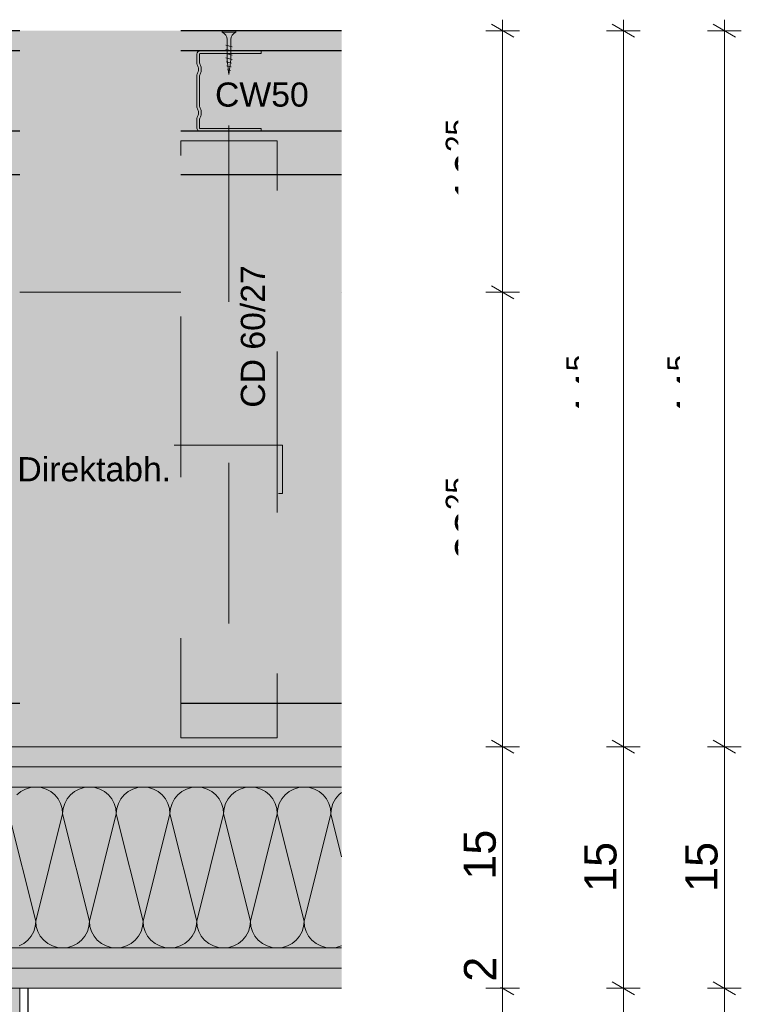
# Model space of a CAD drawing. Header units: metres. Extents: x -1.1 to 13.1, y -2.2 to 1.8.
# Tile 16 of 59: x 0.406 to 0.854, y 1.021 to 1.632. Entities that reach past the tile are written whole.
import ezdxf

# ---------------------------------------------------------------- set-up
doc = ezdxf.new("R2010")
doc.units = ezdxf.units.M
doc.header["$MEASUREMENT"] = 0
for name, pattern in [('Strichlinie eng', [0.023, 0.015, -0.008]), ('Untersicht', [0.02, 0.015, -0.005]), ('Wipeout_Contour', [1, 0, -1])]:
    doc.linetypes.add(name, pattern=pattern)
for name, color, linetype in [('152 - Bemaßung_ Beschriftung.Ausbau', 7, 'Continuous'), ('608 - Struktur.Träger', 7, 'Continuous'), ('650 - Abdeckung.Fußboden Aufbau', 7, 'Continuous'), ('653 - Abdeckung.TB Verkofferung', 7, 'Continuous'), ('Neubau_606 - Struktur.Wand Innen Ausbau', 7, 'Continuous'), ('Neubau_653 - Abdeckung.TB Verkofferung', 7, 'Continuous'), ('Neubau_660 - Unterkonstruktion.Trockenbau', 7, 'Continuous')]:
    doc.layers.add(name, color=color, linetype=linetype)
doc.styles.add('ERSTELLTER_STIL_1', font='txt')
doc.dimstyles.new('ERSTELLTER_STIL__1', dxfattribs={"dimtxt": 0.02, "dimasz": 0.01064, "dimexe": 0.18, "dimexo": 0.0625, "dimgap": 0, "dimtad": 1, "dimzin": 0, "dimdsep": 46, "dimtxsty": 'ERSTELLTER_STIL_1', "dimblk": 'ARROWHEAD_2', "dimblk1": 'ARROWHEAD_2', "dimblk2": 'ARROWHEAD_2', "dimcen": 0.09, "dimse1": 1, "dimse2": 1, "dimclrd": 7, "dimclre": 7, "dimclrt": 7, "dimazin": 0, "dimtfac": 1, "dimtdec": 4, "dimtmove": 0, "dimatfit": 3, "dimfxl": 1, "dimtolj": 1, "dimtzin": 0, "dimarcsym": 0})
pattern_1 = [(45, (0, 0), (-0.003535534, 0.003535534), [0, -0.005])]

# ---------------------------------------------------------------- blocks, each defined once
blk = doc.blocks.new('*X2')
at = {"layer": 'Neubau_606 - Struktur.Wand Innen Ausbau', "color": 7, "linetype": 'Continuous', "lineweight": 5}
for p, q in [((0.40683, 1.1527), (0.4043, 1.15063)), ((0.40971, 1.15424), (0.40683, 1.1527)), ((0.41283, 1.15519), (0.40971, 1.15424)), ((0.41608, 1.15551), (0.41283, 1.15519)), ((0.41934, 1.15519), (0.41608, 1.15551)), ((0.42246, 1.15424), (0.41934, 1.15519)), ((0.42534, 1.1527), (0.42246, 1.15424)), ((0.42787, 1.15063), (0.42534, 1.1527)), ((0.42994, 1.1481), (0.42787, 1.15063)), ((0.43763, 1.15063), (0.43556, 1.1481)), ((0.44016, 1.1527), (0.43763, 1.15063)), ((0.44304, 1.15424), (0.44016, 1.1527)), ((0.44617, 1.15519), (0.44304, 1.15424)), ((0.44942, 1.15551), (0.44617, 1.15519)), ((0.45267, 1.15519), (0.44942, 1.15551)), ((0.4558, 1.15424), (0.45267, 1.15519)), ((0.45868, 1.1527), (0.4558, 1.15424)), ((0.4612, 1.15063), (0.45868, 1.1527)), ((0.46328, 1.1481), (0.4612, 1.15063)), ((0.47097, 1.15063), (0.46889, 1.1481)), ((0.47349, 1.1527), (0.47097, 1.15063)), ((0.47637, 1.15424), (0.47349, 1.1527)), ((0.4795, 1.15519), (0.47637, 1.15424)), ((0.48275, 1.15551), (0.4795, 1.15519)), ((0.486, 1.15519), (0.48275, 1.15551)), ((0.48913, 1.15424), (0.486, 1.15519)), ((0.49201, 1.1527), (0.48913, 1.15424)), ((0.49454, 1.15063), (0.49201, 1.1527)), ((0.49661, 1.1481), (0.49454, 1.15063)), ((0.5043, 1.15063), (0.50223, 1.1481)), ((0.50683, 1.1527), (0.5043, 1.15063)), ((0.50971, 1.15424), (0.50683, 1.1527)), ((0.51283, 1.15519), (0.50971, 1.15424)), ((0.51608, 1.15551), (0.51283, 1.15519)), ((0.51934, 1.15519), (0.51609, 1.15551)), ((0.52246, 1.15424), (0.51934, 1.15519)), ((0.52534, 1.1527), (0.52246, 1.15424)), ((0.52787, 1.15063), (0.52534, 1.1527)), ((0.52994, 1.1481), (0.52787, 1.15063)), ((0.53763, 1.15063), (0.53556, 1.1481)), ((0.54016, 1.1527), (0.53763, 1.15063)), ((0.54304, 1.15424), (0.54016, 1.1527)), ((0.54617, 1.15519), (0.54304, 1.15424)), ((0.54942, 1.15551), (0.54617, 1.15519)), ((0.55267, 1.15519), (0.54942, 1.15551)), ((0.5558, 1.15424), (0.55267, 1.15519)), ((0.55868, 1.1527), (0.5558, 1.15424)), ((0.5612, 1.15063), (0.55868, 1.1527)), ((0.56328, 1.1481), (0.5612, 1.15063)), ((0.57097, 1.15063), (0.56889, 1.1481)), ((0.57349, 1.1527), (0.57097, 1.15063)), ((0.57637, 1.15424), (0.57349, 1.1527)), ((0.5795, 1.15519), (0.57637, 1.15424)), ((0.58275, 1.15551), (0.5795, 1.15519)), ((0.586, 1.15519), (0.58275, 1.15551)), ((0.58913, 1.15424), (0.586, 1.15519)), ((0.59201, 1.1527), (0.58913, 1.15424)), ((0.59454, 1.15063), (0.59201, 1.1527)), ((0.59661, 1.1481), (0.59454, 1.15063)), ((0.6043, 1.15063), (0.60223, 1.1481)), ((0.60607, 1.15208), (0.6043, 1.15063)), ((0.43148, 1.14522), (0.42994, 1.1481)), ((0.43243, 1.14209), (0.43148, 1.14522)), ((0.43402, 1.14522), (0.43307, 1.14209)), ((0.43556, 1.1481), (0.43402, 1.14522)), ((0.46482, 1.14522), (0.46328, 1.1481)), ((0.46576, 1.14209), (0.46482, 1.14522)), ((0.46735, 1.14522), (0.4664, 1.14209)), ((0.46889, 1.1481), (0.46735, 1.14522)), ((0.49815, 1.14522), (0.49661, 1.1481)), ((0.4991, 1.14209), (0.49815, 1.14522)), ((0.50069, 1.14522), (0.49974, 1.14209)), ((0.50223, 1.1481), (0.50069, 1.14522)), ((0.53148, 1.14522), (0.52994, 1.1481)), ((0.53243, 1.14209), (0.53148, 1.14522)), ((0.53402, 1.14522), (0.53307, 1.14209)), ((0.53556, 1.1481), (0.53402, 1.14522)), ((0.56482, 1.14522), (0.56328, 1.1481)), ((0.56576, 1.14209), (0.56482, 1.14522)), ((0.56735, 1.14522), (0.5664, 1.14209)), ((0.56889, 1.1481), (0.56735, 1.14522)), ((0.59815, 1.14522), (0.59661, 1.1481)), ((0.5991, 1.14209), (0.59815, 1.14522)), ((0.60069, 1.14522), (0.59974, 1.14209)), ((0.60223, 1.1481), (0.60069, 1.14522)), ((0.41608, 1.07218), (0.39942, 1.13884)), ((0.41608, 1.07218), (0.43275, 1.13884)), ((0.43275, 1.13884), (0.43243, 1.14209)), ((0.43307, 1.14209), (0.43275, 1.13884)), ((0.44942, 1.07218), (0.43275, 1.13884)), ((0.44942, 1.07218), (0.46608, 1.13884)), ((0.46608, 1.13884), (0.46576, 1.14209)), ((0.4664, 1.14209), (0.46608, 1.13884)), ((0.48275, 1.07218), (0.46608, 1.13884)), ((0.48275, 1.07218), (0.49942, 1.13884)), ((0.49942, 1.13884), (0.4991, 1.14209)), ((0.49974, 1.14209), (0.49942, 1.13884)), ((0.51608, 1.07218), (0.49942, 1.13884)), ((0.51608, 1.07218), (0.53275, 1.13884)), ((0.53275, 1.13884), (0.53243, 1.14209)), ((0.53307, 1.14209), (0.53275, 1.13884)), ((0.54942, 1.07218), (0.53275, 1.13884)), ((0.54942, 1.07218), (0.56608, 1.13884)), ((0.56608, 1.13884), (0.56576, 1.14209)), ((0.5664, 1.14209), (0.56608, 1.13884)), ((0.58275, 1.07218), (0.56608, 1.13884)), ((0.58275, 1.07218), (0.59942, 1.13884)), ((0.59942, 1.13884), (0.5991, 1.14209)), ((0.59974, 1.14209), (0.59942, 1.13884)), ((0.60607, 1.11222), (0.59942, 1.13884)), ((0.41576, 1.06893), (0.41608, 1.07218)), ((0.41608, 1.07218), (0.4164, 1.06893)), ((0.4491, 1.06893), (0.44942, 1.07218)), ((0.44942, 1.07218), (0.44974, 1.06893)), ((0.48243, 1.06893), (0.48275, 1.07218)), ((0.48275, 1.07218), (0.48307, 1.06893)), ((0.51576, 1.06893), (0.51608, 1.07218)), ((0.51608, 1.07218), (0.5164, 1.06893)), ((0.5491, 1.06893), (0.54942, 1.07218)), ((0.54942, 1.07218), (0.54974, 1.06893)), ((0.58243, 1.06893), (0.58275, 1.07218)), ((0.58275, 1.07218), (0.58307, 1.06893)), ((0.41328, 1.06292), (0.41482, 1.0658)), ((0.41482, 1.0658), (0.41576, 1.06893)), ((0.4164, 1.06893), (0.41735, 1.0658)), ((0.41735, 1.0658), (0.41889, 1.06292)), ((0.44661, 1.06292), (0.44815, 1.0658)), ((0.44815, 1.0658), (0.4491, 1.06893)), ((0.44974, 1.06893), (0.45069, 1.0658)), ((0.45069, 1.0658), (0.45223, 1.06292)), ((0.47994, 1.06292), (0.48148, 1.0658)), ((0.48148, 1.0658), (0.48243, 1.06893)), ((0.48307, 1.06893), (0.48402, 1.0658)), ((0.48402, 1.0658), (0.48556, 1.06292)), ((0.51328, 1.06292), (0.51482, 1.0658)), ((0.51482, 1.0658), (0.51576, 1.06893)), ((0.5164, 1.06893), (0.51735, 1.0658)), ((0.51735, 1.0658), (0.51889, 1.06292)), ((0.54661, 1.06292), (0.54815, 1.0658)), ((0.54815, 1.0658), (0.5491, 1.06893)), ((0.54974, 1.06893), (0.55069, 1.0658)), ((0.55069, 1.0658), (0.55223, 1.06292)), ((0.57994, 1.06292), (0.58148, 1.0658)), ((0.58148, 1.0658), (0.58243, 1.06893)), ((0.58307, 1.06893), (0.58402, 1.0658)), ((0.58402, 1.0658), (0.58556, 1.06292)), ((0.40868, 1.05832), (0.4112, 1.06039)), ((0.4112, 1.06039), (0.41328, 1.06292)), ((0.41889, 1.06292), (0.42097, 1.06039)), ((0.42097, 1.06039), (0.42349, 1.05832)), ((0.44201, 1.05832), (0.44454, 1.06039)), ((0.44454, 1.06039), (0.44661, 1.06292)), ((0.45223, 1.06292), (0.4543, 1.06039)), ((0.4543, 1.06039), (0.45683, 1.05832)), ((0.47534, 1.05832), (0.47787, 1.06039)), ((0.47787, 1.06039), (0.47994, 1.06292)), ((0.48556, 1.06292), (0.48763, 1.06039)), ((0.48763, 1.06039), (0.49016, 1.05832)), ((0.50868, 1.05832), (0.5112, 1.06039)), ((0.5112, 1.06039), (0.51328, 1.06292)), ((0.51889, 1.06292), (0.52097, 1.06039)), ((0.52097, 1.06039), (0.52349, 1.05832)), ((0.54201, 1.05832), (0.54454, 1.06039)), ((0.54454, 1.06039), (0.54661, 1.06292)), ((0.55223, 1.06292), (0.5543, 1.06039)), ((0.5543, 1.06039), (0.55683, 1.05832)), ((0.57534, 1.05832), (0.57787, 1.06039)), ((0.57787, 1.06039), (0.57994, 1.06292)), ((0.58556, 1.06292), (0.58763, 1.06039)), ((0.58763, 1.06039), (0.59016, 1.05832)), ((0.4058, 1.05678), (0.40868, 1.05832)), ((0.42349, 1.05832), (0.42637, 1.05678)), ((0.42637, 1.05678), (0.4295, 1.05583)), ((0.4295, 1.05583), (0.43275, 1.05551)), ((0.43275, 1.05551), (0.436, 1.05583)), ((0.436, 1.05583), (0.43913, 1.05678)), ((0.43913, 1.05678), (0.44201, 1.05832)), ((0.45683, 1.05832), (0.45971, 1.05678)), ((0.45971, 1.05678), (0.46283, 1.05583)), ((0.46283, 1.05583), (0.46608, 1.05551)), ((0.46608, 1.05551), (0.46934, 1.05583)), ((0.46934, 1.05583), (0.47246, 1.05678)), ((0.47246, 1.05678), (0.47534, 1.05832)), ((0.49016, 1.05832), (0.49304, 1.05678)), ((0.49304, 1.05678), (0.49617, 1.05583)), ((0.49617, 1.05583), (0.49942, 1.05551)), ((0.49942, 1.05551), (0.50267, 1.05583)), ((0.50267, 1.05583), (0.5058, 1.05678)), ((0.5058, 1.05678), (0.50868, 1.05832)), ((0.52349, 1.05832), (0.52637, 1.05678)), ((0.52637, 1.05678), (0.5295, 1.05583)), ((0.5295, 1.05583), (0.53275, 1.05551)), ((0.53275, 1.05551), (0.536, 1.05583)), ((0.536, 1.05583), (0.53913, 1.05678)), ((0.53913, 1.05678), (0.54201, 1.05832)), ((0.55683, 1.05832), (0.55971, 1.05678)), ((0.55971, 1.05678), (0.56283, 1.05583)), ((0.56283, 1.05583), (0.56608, 1.05551)), ((0.56608, 1.05551), (0.56934, 1.05583)), ((0.56934, 1.05583), (0.57246, 1.05678)), ((0.57246, 1.05678), (0.57534, 1.05832)), ((0.59016, 1.05832), (0.59304, 1.05678)), ((0.59304, 1.05678), (0.59617, 1.05583)), ((0.59617, 1.05583), (0.59942, 1.05551)), ((0.59942, 1.05551), (0.60267, 1.05583)), ((0.60267, 1.05583), (0.6058, 1.05678)), ((0.6058, 1.05678), (0.60607, 1.05693))]:
    blk.add_line(p, q, dxfattribs=at)
blk = doc.blocks.new('*D18')
at = {"layer": '152 - Bemaßung_ Beschriftung.Ausbau', "color": 7, "linetype": 'Continuous', "lineweight": 9}
for p, q in [((0.69907, 1.03455), (0.71307, 1.02647)), ((0.71657, 1.03051), (0.69557, 1.03051)), ((0.70607, 1.01051), (0.70607, 1.03051)), ((0.71657, 1.01051), (0.69557, 1.01051)), ((0.69907, 1.01455), (0.71307, 1.00647))]:
    blk.add_line(p, q, dxfattribs=at)
at = {"color": 254, "linetype": 'Wipeout_Contour', "lineweight": 0, "ltscale": 5.15195}
blk.add_wipeout([(0.66036, 0.98864), (0.66036, 1.01238), (0.63179, 1.01238), (0.63179, 0.98864)], dxfattribs=at).dxf.layer = '152 - Bemaßung_ Beschriftung.Ausbau'
blk = doc.blocks.new('ARROWHEAD_2')
at = {"color": 0, "linetype": 'Continuous', "lineweight": 0}
for p, q in [((-0.378, -0.655), (0.378, 0.655)), ((0, 0), (-1, 0))]:
    blk.add_line(p, q, dxfattribs=at)
blk = doc.blocks.new('*D19')
at = {"layer": '152 - Bemaßung_ Beschriftung.Ausbau', "color": 7, "linetype": 'Continuous', "lineweight": 9}
for p, q in [((0.69907, 1.18455), (0.71307, 1.17647)), ((0.71657, 1.18051), (0.69557, 1.18051)), ((0.70607, 1.03051), (0.70607, 1.18051)), ((0.69907, 1.03455), (0.71307, 1.02647)), ((0.71657, 1.03051), (0.69557, 1.03051))]:
    blk.add_line(p, q, dxfattribs=at)
at = {"color": 254, "linetype": 'Wipeout_Contour', "lineweight": 0, "ltscale": 5.594217}
blk.add_wipeout([(0.70567, 1.09432), (0.70567, 1.13188), (0.67847, 1.13188), (0.67847, 1.09432)], dxfattribs=at).dxf.layer = '152 - Bemaßung_ Beschriftung.Ausbau'
at = {"color": 254, "linetype": 'Wipeout_Contour', "lineweight": 0, "ltscale": 5.373112}
blk.add_wipeout([(0.70567, 1.03096), (0.70567, 1.05333), (0.67847, 1.05333), (0.67847, 1.03096)], dxfattribs=at).dxf.layer = '152 - Bemaßung_ Beschriftung.Ausbau'
at = {"layer": '152 - Bemaßung_ Beschriftung.Ausbau', "color": 7, "lineweight": 9, "char_height": 0.02, "attachment_point": 7, "rotation": 90, "style": 'ERSTELLTER_STIL_1'}
for s, insert in [('\\A1;{\\pql;\\fArial|b0|i0|c0|p38;15}', (0.70207, 1.09792)), ('\\A1;{\\pql;\\fArial|b0|i0|c0|p38;2}', (0.70207, 1.03456))]:
    blk.add_mtext(s, dxfattribs=dict(at, insert=insert))
blk = doc.blocks.new('*D20')
at = {"layer": '152 - Bemaßung_ Beschriftung.Ausbau', "color": 7, "linetype": 'Continuous', "lineweight": 9}
for p, q in [((0.71657, 1.46301), (0.69557, 1.46301)), ((0.69907, 1.46705), (0.71307, 1.45897)), ((0.70607, 1.18051), (0.70607, 1.46301)), ((0.69907, 1.18455), (0.71307, 1.17647)), ((0.71657, 1.18051), (0.69557, 1.18051))]:
    blk.add_line(p, q, dxfattribs=at)
at = {"layer": '152 - Bemaßung_ Beschriftung.Ausbau', "color": 7, "lineweight": 9, "insert": (0.7024, 1.29657), "char_height": 0.02, "attachment_point": 7, "rotation": 90, "style": 'ERSTELLTER_STIL_1'}
blk.add_mtext('\\A1;{\\pql;\\fArial|b0|i0|c0|p38;28\\fArial|b0|i0|c0|p38;\\A1{\\H.66x;\\S25^  ;}}', dxfattribs=at)
at = {"color": 254, "linetype": 'Wipeout_Contour', "lineweight": 0, "ltscale": 6.279546}
blk.add_wipeout([(0.70567, 1.29297), (0.70567, 1.35055), (0.67847, 1.35055), (0.67847, 1.29297)], dxfattribs=at).dxf.layer = '152 - Bemaßung_ Beschriftung.Ausbau'
blk = doc.blocks.new('*D21')
at = {"layer": '152 - Bemaßung_ Beschriftung.Ausbau', "color": 7, "linetype": 'Continuous', "lineweight": 9}
for p, q in [((0.71307, 1.62147), (0.69907, 1.62955)), ((0.70607, 1.62551), (0.70607, 1.63236)), ((0.71657, 1.62551), (0.69557, 1.62551)), ((0.70607, 1.46301), (0.70607, 1.62551)), ((0.71657, 1.46301), (0.69557, 1.46301)), ((0.69907, 1.46705), (0.71307, 1.45897))]:
    blk.add_line(p, q, dxfattribs=at)
at = {"layer": '152 - Bemaßung_ Beschriftung.Ausbau', "color": 7, "lineweight": 9, "insert": (0.7024, 1.51907), "char_height": 0.02, "attachment_point": 7, "rotation": 90, "style": 'ERSTELLTER_STIL_1'}
blk.add_mtext('\\A1;{\\pql;\\fArial|b0|i0|c0|p38;16\\fArial|b0|i0|c0|p38;\\A1{\\H.66x;\\S25^  ;}}', dxfattribs=at)
at = {"color": 254, "linetype": 'Wipeout_Contour', "lineweight": 0, "ltscale": 7.048945}
blk.add_wipeout([(0.70567, 1.51547), (0.70567, 1.57305), (0.67847, 1.57305), (0.67847, 1.51547)], dxfattribs=at).dxf.layer = '152 - Bemaßung_ Beschriftung.Ausbau'
blk = doc.blocks.new('*D30')
at = {"layer": '152 - Bemaßung_ Beschriftung.Ausbau', "color": 7, "linetype": 'Continuous', "lineweight": 9}
for p, q in [((0.77407, 1.03455), (0.78807, 1.02647)), ((0.79157, 1.03051), (0.77057, 1.03051)), ((0.78107, 0.94051), (0.78107, 1.03051)), ((0.77407, 0.94455), (0.78807, 0.93647)), ((0.79157, 0.94051), (0.77057, 0.94051))]:
    blk.add_line(p, q, dxfattribs=at)
at = {"color": 254, "linetype": 'Wipeout_Contour', "lineweight": 0, "ltscale": 5.356729}
blk.add_wipeout([(0.78067, 0.97432), (0.78067, 0.9967), (0.75347, 0.9967), (0.75347, 0.97432)], dxfattribs=at).dxf.layer = '152 - Bemaßung_ Beschriftung.Ausbau'
at = {"layer": '152 - Bemaßung_ Beschriftung.Ausbau', "color": 7, "lineweight": 9, "insert": (0.77707, 0.97792), "char_height": 0.02, "attachment_point": 7, "rotation": 90, "style": 'ERSTELLTER_STIL_1'}
blk.add_mtext('\\A1;{\\pql;\\fArial|b0|i0|c0|p38;9}', dxfattribs=at)
blk = doc.blocks.new('*D31')
at = {"layer": '152 - Bemaßung_ Beschriftung.Ausbau', "color": 7, "linetype": 'Continuous', "lineweight": 9}
for p, q in [((0.77407, 1.18455), (0.78807, 1.17647)), ((0.79157, 1.18051), (0.77057, 1.18051)), ((0.78107, 1.03051), (0.78107, 1.18051)), ((0.77407, 1.03455), (0.78807, 1.02647)), ((0.79157, 1.03051), (0.77057, 1.03051))]:
    blk.add_line(p, q, dxfattribs=at)
at = {"color": 254, "linetype": 'Wipeout_Contour', "lineweight": 0, "ltscale": 5.719279}
blk.add_wipeout([(0.78067, 1.08673), (0.78067, 1.12429), (0.75347, 1.12429), (0.75347, 1.08673)], dxfattribs=at).dxf.layer = '152 - Bemaßung_ Beschriftung.Ausbau'
at = {"layer": '152 - Bemaßung_ Beschriftung.Ausbau', "color": 7, "lineweight": 9, "insert": (0.77707, 1.09033), "char_height": 0.02, "attachment_point": 7, "rotation": 90, "style": 'ERSTELLTER_STIL_1'}
blk.add_mtext('\\A1;{\\pql;\\fArial|b0|i0|c0|p38;15}', dxfattribs=at)
blk = doc.blocks.new('*D32')
at = {"layer": '152 - Bemaßung_ Beschriftung.Ausbau', "color": 7, "linetype": 'Continuous', "lineweight": 9}
for p, q in [((0.78807, 1.62147), (0.77407, 1.62955)), ((0.78107, 1.62551), (0.78107, 1.63236)), ((0.79157, 1.62551), (0.77057, 1.62551)), ((0.78107, 1.18051), (0.78107, 1.62551)), ((0.77407, 1.18455), (0.78807, 1.17647)), ((0.79157, 1.18051), (0.77057, 1.18051))]:
    blk.add_line(p, q, dxfattribs=at)
at = {"layer": '152 - Bemaßung_ Beschriftung.Ausbau', "color": 7, "lineweight": 9, "insert": (0.77729, 1.38282), "char_height": 0.02, "attachment_point": 7, "rotation": 90, "style": 'ERSTELLTER_STIL_1'}
blk.add_mtext('\\A1;{\\pql;\\fArial|b0|i0|c0|p38;44\\fArial|b0|i0|c0|p38;\\A1{\\H.66x;\\S5^  ;}}', dxfattribs=at)
at = {"color": 254, "linetype": 'Wipeout_Contour', "lineweight": 0, "ltscale": 6.687577}
blk.add_wipeout([(0.78067, 1.37922), (0.78067, 1.4268), (0.75347, 1.4268), (0.75347, 1.37922)], dxfattribs=at).dxf.layer = '152 - Bemaßung_ Beschriftung.Ausbau'
blk = doc.blocks.new('*D36')
at = {"layer": '152 - Bemaßung_ Beschriftung.Ausbau', "color": 7, "linetype": 'Continuous', "lineweight": 9}
for p, q in [((0.83683, 1.03455), (0.85083, 1.02647)), ((0.85433, 1.03051), (0.83333, 1.03051)), ((0.84383, 0.91051), (0.84383, 1.03051)), ((0.83683, 0.91455), (0.85083, 0.90647)), ((0.85433, 0.91051), (0.83333, 0.91051))]:
    blk.add_line(p, q, dxfattribs=at)
at = {"color": 254, "linetype": 'Wipeout_Contour', "lineweight": 0, "ltscale": 5.453146}
blk.add_wipeout([(0.84343, 0.95173), (0.84343, 0.98929), (0.81623, 0.98929), (0.81623, 0.95173)], dxfattribs=at).dxf.layer = '152 - Bemaßung_ Beschriftung.Ausbau'
at = {"layer": '152 - Bemaßung_ Beschriftung.Ausbau', "color": 7, "lineweight": 9, "insert": (0.83983, 0.95533), "char_height": 0.02, "attachment_point": 7, "rotation": 90, "style": 'ERSTELLTER_STIL_1'}
blk.add_mtext('\\A1;{\\pql;\\fArial|b0|i0|c0|p38;12}', dxfattribs=at)
blk = doc.blocks.new('*D37')
at = {"layer": '152 - Bemaßung_ Beschriftung.Ausbau', "color": 7, "linetype": 'Continuous', "lineweight": 9}
for p, q in [((0.83683, 1.18455), (0.85083, 1.17647)), ((0.85433, 1.18051), (0.83333, 1.18051)), ((0.84383, 1.03051), (0.84383, 1.18051)), ((0.83683, 1.03455), (0.85083, 1.02647)), ((0.85433, 1.03051), (0.83333, 1.03051))]:
    blk.add_line(p, q, dxfattribs=at)
at = {"color": 254, "linetype": 'Wipeout_Contour', "lineweight": 0, "ltscale": 5.854651}
blk.add_wipeout([(0.84343, 1.08673), (0.84343, 1.12429), (0.81623, 1.12429), (0.81623, 1.08673)], dxfattribs=at).dxf.layer = '152 - Bemaßung_ Beschriftung.Ausbau'
at = {"layer": '152 - Bemaßung_ Beschriftung.Ausbau', "color": 7, "lineweight": 9, "insert": (0.83983, 1.09033), "char_height": 0.02, "attachment_point": 7, "rotation": 90, "style": 'ERSTELLTER_STIL_1'}
blk.add_mtext('\\A1;{\\pql;\\fArial|b0|i0|c0|p38;15}', dxfattribs=at)
blk = doc.blocks.new('*D38')
at = {"layer": '152 - Bemaßung_ Beschriftung.Ausbau', "color": 7, "linetype": 'Continuous', "lineweight": 9}
for p, q in [((0.85083, 1.62147), (0.83683, 1.62955)), ((0.84383, 1.62551), (0.84383, 1.63236)), ((0.85433, 1.62551), (0.83333, 1.62551)), ((0.84383, 1.18051), (0.84383, 1.62551)), ((0.83683, 1.18455), (0.85083, 1.17647)), ((0.85433, 1.18051), (0.83333, 1.18051))]:
    blk.add_line(p, q, dxfattribs=at)
at = {"layer": '152 - Bemaßung_ Beschriftung.Ausbau', "color": 7, "lineweight": 9, "insert": (0.84005, 1.38282), "char_height": 0.02, "attachment_point": 7, "rotation": 90, "style": 'ERSTELLTER_STIL_1'}
blk.add_mtext('\\A1;{\\pql;\\fArial|b0|i0|c0|p38;44\\fArial|b0|i0|c0|p38;\\A1{\\H.66x;\\S5^  ;}}', dxfattribs=at)
at = {"color": 254, "linetype": 'Wipeout_Contour', "lineweight": 0, "ltscale": 6.803407}
blk.add_wipeout([(0.84343, 1.37922), (0.84343, 1.4268), (0.81623, 1.4268), (0.81623, 1.37922)], dxfattribs=at).dxf.layer = '152 - Bemaßung_ Beschriftung.Ausbau'

msp = doc.modelspace()

# ---------------------------------------------------------------- hatches: boundary and pattern name
at = {"layer": '653 - Abdeckung.TB Verkofferung', "linetype": 'Continuous', "lineweight": 0, "true_color": 0x2f2f2f}
msp.add_hatch(color=250, dxfattribs=at).paths.add_polyline_path([(-0.48893, 1.62551), (0.60607, 1.62551), (0.60607, 1.46301), (-0.48893, 1.46301)])
at = {"layer": '653 - Abdeckung.TB Verkofferung', "linetype": 'Continuous', "lineweight": 0, "true_color": 0x5f5f5f}
msp.add_hatch(color=251, dxfattribs=at).paths.add_polyline_path([(-0.59393, 1.46301), (0.60607, 1.46301), (0.60607, 1.04301), (-0.59393, 1.04301)])
at = {"layer": 'Neubau_606 - Struktur.Wand Innen Ausbau', "linetype": 'Continuous', "lineweight": 5}
h = msp.add_hatch(dxfattribs=at)
h.set_pattern_fill('Gips_0006', style=0, pattern_type=2)
h.set_pattern_definition(pattern_1)
h.paths.add_polyline_path([(0.60607, 1.18051), (-0.39393, 1.18051), (-0.39393, 1.16801), (0.60607, 1.16801)])
h = msp.add_hatch(dxfattribs=at)
h.set_pattern_fill('Gips_0006', style=0, pattern_type=2)
h.set_pattern_definition(pattern_1)
h.paths.add_polyline_path([(0.60607, 1.16801), (-0.39393, 1.16801), (-0.39393, 1.15551), (0.60607, 1.15551)])
h = msp.add_hatch(dxfattribs=at)
h.set_pattern_fill('Gips_0006', style=0, pattern_type=2)
h.set_pattern_definition(pattern_1)
h.paths.add_polyline_path([(-0.39393, 1.05551), (-0.39393, 1.04301), (0.60607, 1.04301), (0.60607, 1.05551)])
h = msp.add_hatch(dxfattribs=at)
h.set_pattern_fill('Gips_0006', style=0, pattern_type=2)
h.set_pattern_definition(pattern_1)
h.paths.add_polyline_path([(0.60607, 1.04301), (-0.59393, 1.04301), (-0.59393, 1.03051), (0.60607, 1.03051)])

# ---------------------------------------------------------------- linework, layer by layer
at = {"layer": '608 - Struktur.Träger', "color": 7, "linetype": 'Untersicht', "lineweight": 13}
for p, q in [((-0.59393, 1.46301), (0.60607, 1.46301)), ((-0.59393, 1.04301), (0.60607, 1.04301))]:
    msp.add_line(p, q, dxfattribs=at)
at = {"layer": '650 - Abdeckung.Fußboden Aufbau', "color": 7, "linetype": 'Continuous', "lineweight": 13}
msp.add_lwpolyline([(0.60607, 1.03051), (-0.59393, 1.03051)], dxfattribs=at)
at = {"layer": '653 - Abdeckung.TB Verkofferung', "color": 7, "linetype": 'Continuous', "lineweight": 18}
msp.add_line((0.53607, 1.56656), (0.53607, 1.55295), dxfattribs=at)
at = {"layer": '653 - Abdeckung.TB Verkofferung', "color": 1, "linetype": 'Strichlinie eng', "lineweight": 18, "flags": 128}
for points in [[(0.50607, 1.18613), (0.56607, 1.18613), (0.56607, 1.55707), (0.50607, 1.55707)], [(0.50205, 1.36801), (0.56941, 1.36801), (0.56941, 1.33801), (0.50205, 1.33801)]]:
    msp.add_lwpolyline(points, close=True, dxfattribs=at)
msp.add_lwpolyline([(0.53607, 1.55707), (0.53607, 1.18613)], dxfattribs=at)
at = {"layer": '653 - Abdeckung.TB Verkofferung', "color": 1, "linetype": 'Strichlinie eng', "lineweight": 25, "flags": 128}
msp.add_lwpolyline([(0.41107, 1.03051), (0.41107, -1.02449)], dxfattribs=at)
at = {"layer": 'Neubau_606 - Struktur.Wand Innen Ausbau', "color": 1, "linetype": 'Continuous', "lineweight": 9}
for p, q in [((-0.39393, 1.16801), (0.60607, 1.16801)), ((-0.39393, 1.04301), (0.60607, 1.04301))]:
    msp.add_line(p, q, dxfattribs=at)
at = {"layer": 'Neubau_606 - Struktur.Wand Innen Ausbau', "color": 1, "linetype": 'Continuous', "lineweight": 13}
for p, q in [((-0.39393, 1.15551), (0.60607, 1.15551)), ((-0.39393, 1.05551), (0.60607, 1.05551))]:
    msp.add_line(p, q, dxfattribs=at)
for points in [[(0.60607, 1.18051), (-0.39393, 1.18051)], [(-0.59393, 1.03051), (0.60607, 1.03051)]]:
    msp.add_lwpolyline(points, dxfattribs=at)
at = {"layer": 'Neubau_653 - Abdeckung.TB Verkofferung', "color": 1, "linetype": 'Strichlinie eng', "lineweight": 25}
for p, q in [((0.60607, 1.62551), (-0.48893, 1.62551)), ((0.60607, 1.61301), (-0.48893, 1.61301)), ((0.60607, 1.53601), (-0.48893, 1.53601)), ((0.60607, 1.20751), (-0.39393, 1.20751))]:
    msp.add_line(p, q, dxfattribs=at)
at = {"layer": 'Neubau_653 - Abdeckung.TB Verkofferung', "color": 1, "linetype": 'Untersicht', "lineweight": 9}
msp.add_line((0.60607, 1.18051), (-0.59393, 1.18051), dxfattribs=at)
at = {"layer": 'Neubau_660 - Unterkonstruktion.Trockenbau', "color": 1, "linetype": 'Continuous', "lineweight": 5}
for p, q in [((0.54032, 1.62451), (0.53182, 1.62451)), ((0.53807, 1.61551), (0.53407, 1.61651)), ((0.53807, 1.61291), (0.53407, 1.61391)), ((0.53807, 1.61031), (0.53407, 1.61131)), ((0.53807, 1.60771), (0.53407, 1.60871)), ((0.53772, 1.60533), (0.53429, 1.60615)), ((0.53735, 1.60311), (0.53476, 1.60363)), ((0.53702, 1.60086), (0.53523, 1.60112))]:
    msp.add_line(p, q, dxfattribs=at)
at = {"layer": 'Neubau_660 - Unterkonstruktion.Trockenbau', "color": 1, "linetype": 'Continuous', "lineweight": 5, "flags": 128}
for points in [[(0.53495, 1.60744), (0.53495, 1.62001, 0.304192), (0.53182, 1.62451), (0.53182, 1.62551), (0.54032, 1.62551), (0.54032, 1.62451, 0.304191), (0.5372, 1.62001), (0.5372, 1.60744), (0.53607, 1.59831)], [(0.55607, 1.61301), (0.51807, 1.61301, 0.414214), (0.51607, 1.61101), (0.51607, 1.60551, 0.156603), (0.51674, 1.60344, -0.156603), (0.51707, 1.6024), (0.51707, 1.60062, -0.156603), (0.51674, 1.59958, 0.156603), (0.51607, 1.59751), (0.51607, 1.57851, 0.156603), (0.51674, 1.57644, -0.156603), (0.51707, 1.5754), (0.51707, 1.57362, -0.156603), (0.51674, 1.57258, 0.156603), (0.51607, 1.57051), (0.51607, 1.56501, 0.414214), (0.51807, 1.56301), (0.55607, 1.56301), (0.55607, 1.56476), (0.51807, 1.56476, -0.414214), (0.51782, 1.56501), (0.51782, 1.57051, -0.156603), (0.51816, 1.57156, 0.156603), (0.51882, 1.57362), (0.51882, 1.5754, 0.156603), (0.51816, 1.57746, -0.156603), (0.51782, 1.57851), (0.51782, 1.59751, -0.156603), (0.51816, 1.59856, 0.156603), (0.51882, 1.60062), (0.51882, 1.6024, 0.156603), (0.51816, 1.60446, -0.156603), (0.51782, 1.60551), (0.51782, 1.61101, -0.414214), (0.51807, 1.61126), (0.55607, 1.61126)]]:
    msp.add_lwpolyline(points, format="xyb", close=True, dxfattribs=at)

# ---------------------------------------------------------------- block references
at = {"layer": 'Neubau_606 - Struktur.Wand Innen Ausbau', "color": 7, "linetype": 'Continuous', "lineweight": 5}
msp.add_blockref('*X2', (0, 0), dxfattribs=at)

# ---------------------------------------------------------------- texts
at = {"layer": '152 - Bemaßung_ Beschriftung.Ausbau', "color": 7, "linetype": 'Continuous', "lineweight": 9, "char_height": 0.015, "attachment_point": 7, "style": 'ERSTELLTER_STIL_1'}
for s, insert in [('\\A1;{\\pql;\\fArial|b0|i0|c0|p38;C\\fArial|b0|i0|c0|p38;W50}', (0.52742, 1.57812)), ('\\A1;{\\pql;\\fArial|b0|i0|c0|p38;Direktabh.}', (0.40464, 1.3453))]:
    msp.add_mtext(s, dxfattribs=dict(at, insert=insert))
at = {"layer": '152 - Bemaßung_ Beschriftung.Ausbau', "color": 7, "linetype": 'Continuous', "lineweight": 9, "insert": (0.55864, 1.47975), "char_height": 0.015, "attachment_point": 9, "rotation": 90, "style": 'ERSTELLTER_STIL_1'}
msp.add_mtext('\\A1;{\\pqr;\\fArial|b0|i0|c0|p38;C\\fArial|b0|i0|c0|p38;D 60/27}', dxfattribs=at)

# ---------------------------------------------------------------- next in the draw order: dimensions: what is measured, and where the dimension line sits
at = {"layer": '152 - Bemaßung_ Beschriftung.Ausbau', "color": 7, "linetype": 'Continuous', "lineweight": 9}
dim = msp.add_linear_dim(base=(0.70607, 1.03051), p1=(0.40607, 1.01051), p2=(0.60607, 1.03051), angle=90, dimstyle='ERSTELLTER_STIL__1', dxfattribs=at)
dim.commit()
dim.dimension.update_dxf_attribs({"geometry": '*D18', "text_midpoint": (0.69207, 1.04218), "dimtype": 160, "text_rotation": 90})

# ---------------------------------------------------------------- next in the draw order: dimensions: what is measured, and where the dimension line sits
dim = msp.add_linear_dim(base=(0.70607, 1.18051), p1=(0.60607, 1.03051), p2=(0.60607, 1.18051), angle=90, dimstyle='ERSTELLTER_STIL__1', dxfattribs=at)
dim.commit()
dim.dimension.update_dxf_attribs({"geometry": '*D19', "text_midpoint": (0.69207, 1.11317), "dimtype": 160, "text_rotation": 90})

# ---------------------------------------------------------------- next in the draw order: dimensions: what is measured, and where the dimension line sits
for base, p1, p2, picture, middle in [((0.70607, 1.46301), (0.60607, 1.18051), (0.60607, 1.46301), '*D20', (0.69207, 1.34645)), ((0.78107, 1.03051), (0.40607, 0.94051), (0.60607, 1.03051), '*D30', (0.76707, 0.98554))]:
    dim = msp.add_linear_dim(base=base, p1=p1, p2=p2, angle=90, dimstyle='ERSTELLTER_STIL__1', dxfattribs=at)
    dim.commit()
    dim.dimension.update_dxf_attribs({"geometry": picture, "text_midpoint": middle, "dimtype": 160, "text_rotation": 90})

# ---------------------------------------------------------------- next in the draw order: dimensions: what is measured, and where the dimension line sits
for base, p1, p2, picture, middle in [((0.70607, 1.62551), (0.60607, 1.46301), (0.60607, 1.62551), '*D21', (0.69207, 1.56895)), ((0.78107, 1.18051), (0.60607, 1.03051), (0.60607, 1.18051), '*D31', (0.76707, 1.10558))]:
    dim = msp.add_linear_dim(base=base, p1=p1, p2=p2, angle=90, dimstyle='ERSTELLTER_STIL__1', dxfattribs=at)
    dim.commit()
    dim.dimension.update_dxf_attribs({"geometry": picture, "text_midpoint": middle, "dimtype": 160, "text_rotation": 90})

# ---------------------------------------------------------------- next in the draw order: dimensions: what is measured, and where the dimension line sits
for base, p1, p2, picture, middle in [((0.78107361, 1.62551001), (0.60607361, 1.18050999), (0.60607366, 1.62551001), '*D32', (0.76707361, 1.42508325)), ((0.84383, 1.03051), (0.40607, 0.91051), (0.60607, 1.03051), '*D36', (0.82983, 0.97058))]:
    dim = msp.add_linear_dim(base=base, p1=p1, p2=p2, angle=90, dimstyle='ERSTELLTER_STIL__1', dxfattribs=at)
    dim.commit()
    dim.dimension.update_dxf_attribs({"geometry": picture, "text_midpoint": middle, "dimtype": 160, "text_rotation": 90})

# ---------------------------------------------------------------- next in the draw order: hatches: boundary and pattern name
at = {"layer": '653 - Abdeckung.TB Verkofferung', "linetype": 'Continuous', "lineweight": 0, "true_color": 0x7f3535}
msp.add_hatch(color=17, dxfattribs=at).paths.add_polyline_path([(0.40607, 0.91051), (0.40607, 1.03051), (0.20607, 1.03051), (0.20607, 1.01051), (0.30607, 1.01051), (0.30607, 0.94051), (-0.29393, 0.94051), (-0.29393, 1.01051), (-0.19393, 1.01051), (-0.19393, 1.03051), (-0.39393, 1.03051), (-0.39393, 0.91051)])

# ---------------------------------------------------------------- next in the draw order: linework, layer by layer
at = {"layer": '653 - Abdeckung.TB Verkofferung', "color": 1, "linetype": 'Strichlinie eng', "lineweight": 18, "flags": 128}
msp.add_lwpolyline([(0.40607, 1.03051), (0.40607, 1.01051), (0.20607, 1.01051), (0.20607, 1.03051)], close=True, dxfattribs=at)

# ---------------------------------------------------------------- next in the draw order: dimensions: what is measured, and where the dimension line sits
at = {"layer": '152 - Bemaßung_ Beschriftung.Ausbau', "color": 7, "linetype": 'Continuous', "lineweight": 9}
dim = msp.add_linear_dim(base=(0.84383, 1.18051), p1=(0.60607, 1.03051), p2=(0.60607, 1.18051), angle=90, dimstyle='ERSTELLTER_STIL__1', dxfattribs=at)
dim.commit()
dim.dimension.update_dxf_attribs({"geometry": '*D37', "text_midpoint": (0.82983, 1.10558), "dimtype": 160, "text_rotation": 90})

# ---------------------------------------------------------------- next in the draw order: dimensions: what is measured, and where the dimension line sits
dim = msp.add_linear_dim(base=(0.843833, 1.62551001), p1=(0.60607361, 1.18050999), p2=(0.60607366, 1.62551001), angle=90, dimstyle='ERSTELLTER_STIL__1', dxfattribs=at)
dim.commit()
dim.dimension.update_dxf_attribs({"geometry": '*D38', "text_midpoint": (0.829833, 1.42508325), "dimtype": 160, "text_rotation": 90})

# ---------------------------------------------------------------- next in the draw order: linework, layer by layer
at = {"layer": 'Neubau_653 - Abdeckung.TB Verkofferung', "color": 1, "linetype": 'Strichlinie eng', "lineweight": 25}
msp.add_line((0.60607, 1.56301), (-0.48893, 1.56301), dxfattribs=at)

doc.saveas('drawing.dxf')
